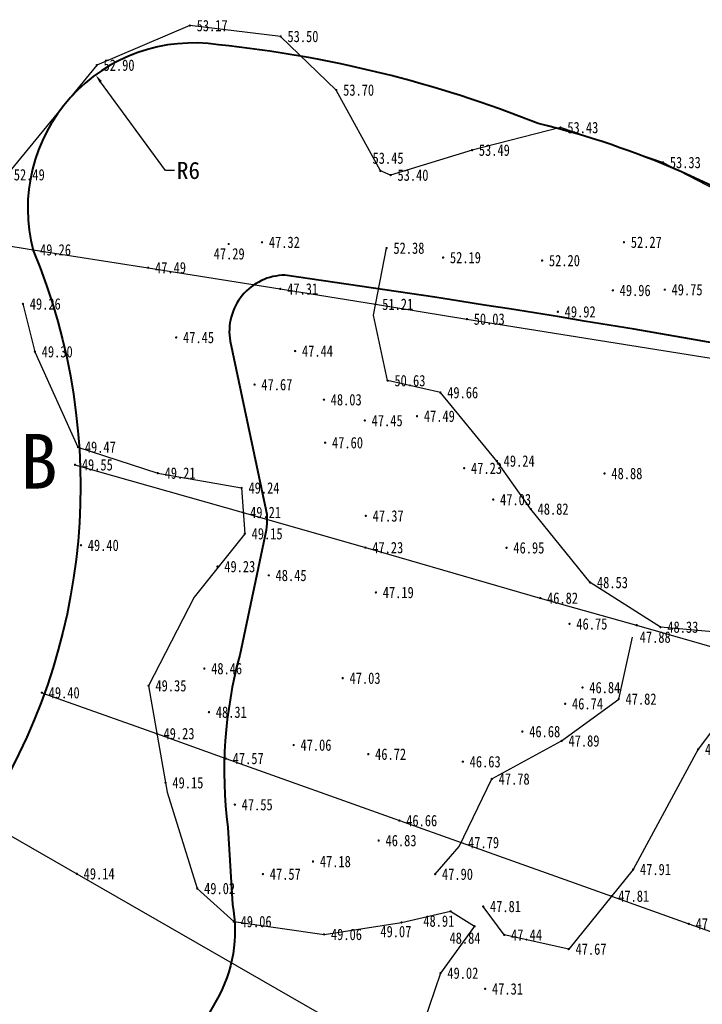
# Model space of a CAD drawing. Extents: x 555481 to 559434, y 3811529 to 3812446.
# Tile 19 of 37: x 556135 to 556159, y 3811962 to 3811997. Entities that reach past the tile are written whole.
import ezdxf
from ezdxf.enums import TextEntityAlignment as Align

# ---------------------------------------------------------------- set-up
doc = ezdxf.new("R2010")
doc.units = 0
doc.header["$LTSCALE"] = 0.5
doc.header["$PDSIZE"] = 0.2
doc.layers.get('0').update_dxf_attribs({"linetype": 'CONTINUOUS'})
doc.layers.get('Defpoints').update_dxf_attribs({"linetype": 'CONTINUOUS'})
for name, color, linetype in [('DMTZ', 8, 'CONTINUOUS'), ('GCD', 1, 'CONTINUOUS'), ('SXSS', 5, 'CONTINUOUS')]:
    doc.layers.add(name, color=color, linetype=linetype)
for name, color, linetype, lineweight in [('堤脚线', 2, 'CONTINUOUS', 40), ('标注半径', 7, 'CONTINUOUS', 40), ('设计断面', 4, 'CONTINUOUS', 40)]:
    doc.layers.add(name, color=color, linetype=linetype, lineweight=lineweight)
doc.styles.get("Standard").update_dxf_attribs({"font": 'rs.shx', "bigfont": 'hztxt.shx'})
doc.styles.add('宋体', font='txt')
doc.styles.add('正等线体', font='simhei.ttf')
doc.linetypes.add('10411', pattern='A,2,[150,AAA.SHX,S=1,R=0,X=0,Y=1],2,[151,AAA.SHX,S=1,R=0,X=0,Y=3],1e-11', length=4)
doc.dimstyles.get("Standard").update_dxf_attribs({"dimtxt": 0.18, "dimasz": 0.18, "dimexe": 0.18, "dimexo": 0.0625, "dimgap": 0.09, "dimtad": 0, "dimtih": 1, "dimtoh": 1, "dimdec": 4, "dimzin": 0, "dimdsep": 46, "dimtxsty": 'Standard', "dimcen": 0.09, "dimadec": 0, "dimazin": 0, "dimtfac": 1, "dimtdec": 4, "dimtofl": 0, "dimtmove": 0, "dimatfit": 3, "dimfxl": 0, "dimtolj": 1, "dimtzin": 0, "dimarcsym": 0})

# ---------------------------------------------------------------- blocks, each defined once
blk = doc.blocks.new('GC200')
at = {"linetype": 'Continuous', "const_width": 0.2, "flags": 128}
blk.add_lwpolyline([(-0.1, 0, 1), (0.1, 0, 1)], format="xyb", close=True, dxfattribs=at)
blk = doc.blocks.new('*D79')
at = {"layer": 'Defpoints', "color": 0, "linetype": 'Continuous', "transparency": 16777216}
for p in [(556137.34, 3811994.699, 51.959), (556140.781, 3811990, 51.959)]:
    blk.add_point(p, dxfattribs=at)
at = {"layer": '标注半径', "color": 0, "linetype": 'Continuous', "lineweight": -2, "transparency": 16777216}
for p, q in [((556139.801, 3811991.339), (556137.517, 3811994.457)), ((556140.118, 3811991.339), (556139.801, 3811991.339))]:
    blk.add_line(p, q, dxfattribs=at)
at = {"layer": '标注半径', "color": 0, "linetype": 'Continuous', "transparency": 16777216}
blk.add_solid([(556137.557, 3811994.486), (556137.477, 3811994.427), (556137.34, 3811994.699)], dxfattribs=at)
at = {"layer": '标注半径', "color": 0, "linetype": 'Continuous', "lineweight": -3, "transparency": 16777216, "insert": (556140.602, 3811991.339), "char_height": 0.6, "attachment_point": 5, "style": '宋体'}
blk.add_mtext('\\A1;R6', dxfattribs=at)

msp = doc.modelspace()

# ---------------------------------------------------------------- linework, layer by layer
at = {"linetype": 'Continuous', "flags": 128}
for points, elevation in [([(556128.03957, 3811989.70108), (556131.72536, 3811989.12032), (556135.14873, 3811988.55374), (556139.18783, 3811987.92371), (556143.82747, 3811987.17869), (556147.1662, 3811986.63953), (556150.38041, 3811986.11972), (556160.86444, 3811984.43929), (556162.44465, 3811984.1842), (556163.94984, 3811983.96031), (556166.14367, 3811983.59704), (556173.17073, 3811982.4774), (556177.52976, 3811981.76137), (556180.04914, 3811981.36566), (556183.47524, 3811980.82168), (556187.12819, 3811980.23507)], 52.268), ([(556136.6172, 3811981.00064), (556142.52648, 3811979.32669), (556146.81712, 3811978.08882), (556152.95515, 3811976.31597), (556156.34198, 3811975.3631), (556160.82402, 3811974.07167), (556163.60085, 3811973.27507), (556165.28628, 3811972.804), (556172.18085, 3811970.8258), (556176.20292, 3811969.6814), (556182.76075, 3811967.81367), (556184.86706, 3811967.20273)], 49.547), ([(556135.45277, 3811972.99112), (556139.48569, 3811971.55338), (556141.91589, 3811970.67993), (556148.00927, 3811968.49695), (556150.18133, 3811967.72655), (556155.45317, 3811965.84238), (556158.17208, 3811964.86734), (556160.09159, 3811964.18699), (556163.31707, 3811963.03195), (556164.88519, 3811962.4652), (556169.42603, 3811960.84765), (556171.6869, 3811960.04972), (556176.99937, 3811958.14062)], 49.401), ([(556133.03576, 3811968.71667), (556136.68149, 3811966.62762), (556145.11495, 3811961.77371), (556148.19548, 3811959.99392), (556150.61503, 3811958.60337), (556152.43964, 3811957.54211), (556155.01958, 3811956.05497), (556157.21142, 3811954.79495), (556159.89811, 3811953.24566), (556161.94657, 3811952.07797), (556165.93734, 3811949.78073), (556168.04632, 3811948.56656), (556173.6608, 3811945.33055), (556176.71079, 3811943.57667)], 49.334)]:
    msp.add_lwpolyline(points, dxfattribs=dict(at, elevation=elevation))
at = {"layer": 'DMTZ', "linetype": '10411', "elevation": 50.713, "flags": 128}
msp.add_lwpolyline([(556179.792, 3811988.799), (556176.832, 3811988.161), (556173.023, 3811987.192), (556171.028, 3811986.475), (556166.821, 3811987.348), (556163.787, 3811987.774), (556162.109, 3811987.925), (556160.012, 3811990.195), (556157.267, 3811991.623), (556153.667, 3811992.85), (556150.561, 3811992.056), (556147.703, 3811991.178), (556147.345, 3811991.327), (556145.794, 3811994.169), (556143.839, 3811996.053), (556140.651, 3811996.433), (556137.381, 3811995.042), (556134.229, 3811991.193), (556129.509, 3811987.271), (556126.17, 3811984.833), (556123.899, 3811985.319), (556121.411, 3811986.447), (556118.764, 3811985.467), (556115.871, 3811981.975), (556114.38, 3811980.483), (556112.47, 3811977.741), (556111.62, 3811973.121), (556110.899, 3811968.962)], dxfattribs=at)
at = {"layer": 'DMTZ', "linetype": '10411', "ltscale": 0.5, "flags": 128}
for points, elevation in [([(556164.031, 3811985.401), (556163.957, 3811983.938), (556162.816, 3811979.677), (556162.507, 3811977.593), (556161.24, 3811974.927), (556157.18, 3811975.295), (556154.708, 3811976.863), (556152.623, 3811979.445), (556151.432, 3811981.132), (556149.448, 3811983.536), (556147.596, 3811983.957), (556147.1, 3811986.259), (556147.56, 3811988.613)], 51.208), ([(556149.265, 3811966.613), (556150.114, 3811967.584), (556151.256, 3811969.959), (556153.708, 3811971.297), (556155.711, 3811972.768), (556156.19231, 3811974.93949)], 47.094), ([(556160.91747, 3811974.21113), (556158.501, 3811971.001), (556156.219, 3811966.78), (556153.955, 3811963.981), (556151.691, 3811964.48), (556150.951, 3811965.479)], 47.812)]:
    msp.add_lwpolyline(points, dxfattribs=dict(at, elevation=elevation))
at = {"layer": 'SXSS', "linetype": '10411', "ltscale": 0.5, "elevation": 47.685, "flags": 128}
msp.add_lwpolyline([(556134.79, 3811986.652), (556135.209, 3811984.973), (556136.723, 3811981.62), (556139.525, 3811980.707), (556142.47, 3811980.185), (556142.581, 3811978.577), (556140.802, 3811976.349), (556139.203, 3811973.237), (556139.859, 3811969.499), (556140.912, 3811966.111), (556142.193, 3811964.949), (556145.367, 3811964.497), (556148.083, 3811964.917), (556149.806, 3811965.308), (556150.652, 3811964.784), (556149.454, 3811963.136), (556148.656, 3811960.792), (556147.411, 3811958.606), (556146.39, 3811956.825), (556145.649, 3811956.285), (556143.775, 3811958.13), (556143.143, 3811958.957), (556140.774, 3811958.479), (556138.6, 3811956.241), (556137.277, 3811954.117), (556137.755, 3811951.766)], dxfattribs=at)
at = {"layer": '堤脚线', "linetype": 'Continuous', "elevation": 56.32124, "flags": 128}
msp.add_lwpolyline([(556165.32499, 3811961.60344, 0.08744173), (556166.1185, 3811963.46701), (556168.60547, 3811971.09504, -0.08516074), (556169.67606, 3811973.12621), (556173.43189, 3811979.07894, 0.60061757), (556171.93273, 3811982.8649, 0.01437725), (556143.99235, 3811987.66273, 0.46367823), (556142.06817, 3811985.3402), (556143.28601, 3811979.59127, -0.11520699), (556143.32649, 3811978.70649), (556142.40279, 3811974.30553, 0.09925054), (556141.98674, 3811968.25579), (556142.14868, 3811965.5442, -0.17938015), (556141.58372, 3811962.18251), (556140.5354, 3811960.32828)], format="xyb", dxfattribs=at)
at = {"layer": '设计断面', "linetype": 'Continuous', "elevation": 51.959, "flags": 128}
msp.add_lwpolyline([(556183.45549, 3811980.82481), (556183.2497, 3811981.10647, 0.16603738), (556171.0359, 3811986.49337, -0.06348374), (556162.58555, 3811988.73892, 0.08792676), (556152.88415, 3811992.98929, 0.06935601), (556141.66264, 3811995.75681, 0.53897978), (556135.14457, 3811988.53418, -0.24767444), (556133.35166, 3811968.53566, -0.03841268), (556129.04081, 3811961.11695, 0.00065262)], format="xyb", dxfattribs=at)

# ---------------------------------------------------------------- block references
at = {"layer": 'GCD', "linetype": 'Continuous'}
ref = msp.add_blockref('GC200', (556140.651, 3811996.433, 53.172), dxfattribs=dict(at, xscale=0.1999999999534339, yscale=0.2000000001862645, zscale=0.2))
ref.add_attrib('height', '53.17', dxfattribs={"linetype": 'Continuous', "height": 0.4, "style": '正等线体', "width": 0.8}).set_placement((556140.891, 3811996.433, 53.172), align=Align.MIDDLE_LEFT)
ref = msp.add_blockref('GC200', (556143.839, 3811996.053, 53.503), dxfattribs=dict(at, xscale=0.1999999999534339, yscale=0.2000000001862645, zscale=0.2))
ref.add_attrib('height', '53.50', dxfattribs={"linetype": 'Continuous', "height": 0.4, "style": '正等线体', "width": 0.8}).set_placement((556144.079, 3811996.053, 53.503), align=Align.MIDDLE_LEFT)
ref = msp.add_blockref('GC200', (556137.381, 3811995.042, 52.9), dxfattribs=dict(at, xscale=0.1999999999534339, yscale=0.2000000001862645, zscale=0.2))
ref.add_attrib('height', '52.90', dxfattribs={"linetype": 'Continuous', "height": 0.4, "style": '正等线体', "width": 0.8}).set_placement((556137.621, 3811995.042, 52.9), align=Align.MIDDLE_LEFT)
ref = msp.add_blockref('GC200', (556145.794, 3811994.169, 53.702), dxfattribs=dict(at, xscale=0.1999999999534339, yscale=0.2000000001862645, zscale=0.2))
ref.add_attrib('height', '53.70', dxfattribs={"linetype": 'Continuous', "height": 0.4, "style": '正等线体', "width": 0.8}).set_placement((556146.034, 3811994.169, 53.702), align=Align.MIDDLE_LEFT)
ref = msp.add_blockref('GC200', (556153.667, 3811992.85, 53.429), dxfattribs=dict(at, xscale=0.1999999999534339, yscale=0.2000000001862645, zscale=0.2))
ref.add_attrib('height', '53.43', dxfattribs={"linetype": 'Continuous', "height": 0.4, "style": '正等线体', "width": 0.8}).set_placement((556153.907, 3811992.85, 53.429), align=Align.MIDDLE_LEFT)
ref = msp.add_blockref('GC200', (556147.345, 3811991.327, 53.45), dxfattribs=dict(at, xscale=0.1999999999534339, yscale=0.2000000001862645, zscale=0.2))
ref.add_attrib('height', '53.45', dxfattribs={"linetype": 'Continuous', "height": 0.4, "style": '正等线体', "width": 0.8}).set_placement((556147.06668, 3811991.77607, 53.45), align=Align.MIDDLE_LEFT)
ref = msp.add_blockref('GC200', (556150.561, 3811992.056, 53.489), dxfattribs=dict(at, xscale=0.1999999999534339, yscale=0.2000000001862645, zscale=0.2))
ref.add_attrib('height', '53.49', dxfattribs={"linetype": 'Continuous', "height": 0.4, "style": '正等线体', "width": 0.8}).set_placement((556150.801, 3811992.056, 53.489), align=Align.MIDDLE_LEFT)
ref = msp.add_blockref('GC200', (556157.267, 3811991.623, 53.327), dxfattribs=dict(at, xscale=0.1999999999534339, yscale=0.2000000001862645, zscale=0.2))
ref.add_attrib('height', '53.33', dxfattribs={"linetype": 'Continuous', "height": 0.4, "style": '正等线体', "width": 0.8}).set_placement((556157.507, 3811991.623, 53.327), align=Align.MIDDLE_LEFT)
ref = msp.add_blockref('GC200', (556134.229, 3811991.193, 52.489), dxfattribs=dict(at, xscale=0.1999999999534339, yscale=0.2000000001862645, zscale=0.2))
ref.add_attrib('height', '52.49', dxfattribs={"linetype": 'Continuous', "height": 0.4, "style": '正等线体', "width": 0.8}).set_placement((556134.469, 3811991.193, 52.489), align=Align.MIDDLE_LEFT)
ref = msp.add_blockref('GC200', (556147.703, 3811991.178, 53.401), dxfattribs=dict(at, xscale=0.1999999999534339, yscale=0.2000000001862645, zscale=0.2))
ref.add_attrib('height', '53.40', dxfattribs={"linetype": 'Continuous', "height": 0.4, "style": '正等线体', "width": 0.8}).set_placement((556147.943, 3811991.178, 53.401), align=Align.MIDDLE_LEFT)
ref = msp.add_blockref('GC200', (556143.186, 3811988.818, 47.323), dxfattribs=dict(at, xscale=0.1999999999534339, yscale=0.2000000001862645, zscale=0.2))
ref.add_attrib('height', '47.32', dxfattribs={"linetype": 'Continuous', "height": 0.4, "style": '正等线体', "width": 0.8}).set_placement((556143.426, 3811988.818, 47.323), align=Align.MIDDLE_LEFT)
ref = msp.add_blockref('GC200', (556155.896, 3811988.82, 52.269), dxfattribs=dict(at, xscale=0.1999999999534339, yscale=0.2000000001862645, zscale=0.2))
ref.add_attrib('height', '52.27', dxfattribs={"linetype": 'Continuous', "height": 0.4, "style": '正等线体', "width": 0.8}).set_placement((556156.136, 3811988.82, 52.269), align=Align.MIDDLE_LEFT)
ref = msp.add_blockref('GC200', (556135.14873, 3811988.55374, 49.259), dxfattribs=dict(at, xscale=0.1999999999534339, yscale=0.2000000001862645, zscale=0.2))
ref.add_attrib('height', '49.26', dxfattribs={"linetype": 'Continuous', "height": 0.4, "style": '正等线体', "width": 0.8}).set_placement((556135.38873, 3811988.55374, 49.259), align=Align.MIDDLE_LEFT)
ref = msp.add_blockref('GC200', (556142.014, 3811988.757, 47.286), dxfattribs=dict(at, xscale=0.1999999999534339, yscale=0.2000000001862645, zscale=0.2))
ref.add_attrib('height', '47.29', dxfattribs={"linetype": 'Continuous', "height": 0.4, "style": '正等线体', "width": 0.8}).set_placement((556141.48803, 3811988.4133, 47.286), align=Align.MIDDLE_LEFT)
ref = msp.add_blockref('GC200', (556147.56, 3811988.613, 52.382), dxfattribs=dict(at, xscale=0.1999999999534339, yscale=0.2000000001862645, zscale=0.2))
ref.add_attrib('height', '52.38', dxfattribs={"linetype": 'Continuous', "height": 0.4, "style": '正等线体', "width": 0.8}).set_placement((556147.8, 3811988.613, 52.382), align=Align.MIDDLE_LEFT)
ref = msp.add_blockref('GC200', (556149.545, 3811988.282, 52.193), dxfattribs=dict(at, xscale=0.1999999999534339, yscale=0.2000000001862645, zscale=0.2))
ref.add_attrib('height', '52.19', dxfattribs={"linetype": 'Continuous', "height": 0.4, "style": '正等线体', "width": 0.8}).set_placement((556149.785, 3811988.282, 52.193), align=Align.MIDDLE_LEFT)
ref = msp.add_blockref('GC200', (556139.18783, 3811987.92371, 47.492), dxfattribs=dict(at, xscale=0.1999999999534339, yscale=0.2000000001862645, zscale=0.2))
ref.add_attrib('height', '47.49', dxfattribs={"linetype": 'Continuous', "height": 0.4, "style": '正等线体', "width": 0.8}).set_placement((556139.42783, 3811987.92371, 47.492), align=Align.MIDDLE_LEFT)
ref = msp.add_blockref('GC200', (556153.022, 3811988.176, 52.203), dxfattribs=dict(at, xscale=0.1999999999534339, yscale=0.2000000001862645, zscale=0.2))
ref.add_attrib('height', '52.20', dxfattribs={"linetype": 'Continuous', "height": 0.4, "style": '正等线体', "width": 0.8}).set_placement((556153.262, 3811988.176, 52.203), align=Align.MIDDLE_LEFT)
ref = msp.add_blockref('GC200', (556143.82747, 3811987.17869, 47.312), dxfattribs=dict(at, xscale=0.1999999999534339, yscale=0.2000000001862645, zscale=0.2))
ref.add_attrib('height', '47.31', dxfattribs={"linetype": 'Continuous', "height": 0.4, "style": '正等线体', "width": 0.8}).set_placement((556144.06747, 3811987.17869, 47.312), align=Align.MIDDLE_LEFT)
ref = msp.add_blockref('GC200', (556155.506, 3811987.128, 49.96), dxfattribs=dict(at, xscale=0.1999999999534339, yscale=0.2000000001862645, zscale=0.2))
ref.add_attrib('height', '49.96', dxfattribs={"linetype": 'Continuous', "height": 0.4, "style": '正等线体', "width": 0.8}).set_placement((556155.746, 3811987.128, 49.96), align=Align.MIDDLE_LEFT)
ref = msp.add_blockref('GC200', (556157.328, 3811987.153, 49.754), dxfattribs=dict(at, xscale=0.1999999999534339, yscale=0.2000000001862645, zscale=0.2))
ref.add_attrib('height', '49.75', dxfattribs={"linetype": 'Continuous', "height": 0.4, "style": '正等线体', "width": 0.8}).set_placement((556157.568, 3811987.153, 49.754), align=Align.MIDDLE_LEFT)
ref = msp.add_blockref('GC200', (556134.79, 3811986.652, 49.259), dxfattribs=dict(at, xscale=0.1999999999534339, yscale=0.2000000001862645, zscale=0.2))
ref.add_attrib('height', '49.26', dxfattribs={"linetype": 'Continuous', "height": 0.4, "style": '正等线体', "width": 0.8}).set_placement((556135.03, 3811986.652, 49.259), align=Align.MIDDLE_LEFT)
ref = msp.add_blockref('GC200', (556147.1662, 3811986.63953, 51.208), dxfattribs=dict(at, xscale=0.1999999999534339, yscale=0.2000000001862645, zscale=0.2))
ref.add_attrib('height', '51.21', dxfattribs={"linetype": 'Continuous', "height": 0.4, "style": '正等线体', "width": 0.8}).set_placement((556147.4062, 3811986.63953, 51.208), align=Align.MIDDLE_LEFT)
ref = msp.add_blockref('GC200', (556153.574, 3811986.377, 49.918), dxfattribs=dict(at, xscale=0.1999999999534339, yscale=0.2000000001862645, zscale=0.2))
ref.add_attrib('height', '49.92', dxfattribs={"linetype": 'Continuous', "height": 0.4, "style": '正等线体', "width": 0.8}).set_placement((556153.814, 3811986.377, 49.918), align=Align.MIDDLE_LEFT)
ref = msp.add_blockref('GC200', (556150.38041, 3811986.11972, 50.026), dxfattribs=dict(at, xscale=0.1999999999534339, yscale=0.2000000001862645, zscale=0.2))
ref.add_attrib('height', '50.03', dxfattribs={"linetype": 'Continuous', "height": 0.4, "style": '正等线体', "width": 0.8}).set_placement((556150.62041, 3811986.11972, 50.026), align=Align.MIDDLE_LEFT)
ref = msp.add_blockref('GC200', (556140.173, 3811985.474, 47.453), dxfattribs=dict(at, xscale=0.1999999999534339, yscale=0.2000000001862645, zscale=0.2))
ref.add_attrib('height', '47.45', dxfattribs={"linetype": 'Continuous', "height": 0.4, "style": '正等线体', "width": 0.8}).set_placement((556140.413, 3811985.474, 47.453), align=Align.MIDDLE_LEFT)
ref = msp.add_blockref('GC200', (556135.209, 3811984.973, 49.302), dxfattribs=dict(at, xscale=0.1999999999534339, yscale=0.2000000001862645, zscale=0.2))
ref.add_attrib('height', '49.30', dxfattribs={"linetype": 'Continuous', "height": 0.4, "style": '正等线体', "width": 0.8}).set_placement((556135.449, 3811984.973, 49.302), align=Align.MIDDLE_LEFT)
ref = msp.add_blockref('GC200', (556144.349, 3811984.996, 47.435), dxfattribs=dict(at, xscale=0.1999999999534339, yscale=0.2000000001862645, zscale=0.2))
ref.add_attrib('height', '47.44', dxfattribs={"linetype": 'Continuous', "height": 0.4, "style": '正等线体', "width": 0.8}).set_placement((556144.589, 3811984.996, 47.435), align=Align.MIDDLE_LEFT)
ref = msp.add_blockref('GC200', (556142.924, 3811983.818, 47.673), dxfattribs=dict(at, xscale=0.1999999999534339, yscale=0.2000000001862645, zscale=0.2))
ref.add_attrib('height', '47.67', dxfattribs={"linetype": 'Continuous', "height": 0.4, "style": '正等线体', "width": 0.8}).set_placement((556143.164, 3811983.818, 47.673), align=Align.MIDDLE_LEFT)
ref = msp.add_blockref('GC200', (556147.596, 3811983.957, 50.634), dxfattribs=dict(at, xscale=0.1999999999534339, yscale=0.2000000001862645, zscale=0.2))
ref.add_attrib('height', '50.63', dxfattribs={"linetype": 'Continuous', "height": 0.4, "style": '正等线体', "width": 0.8}).set_placement((556147.836, 3811983.957, 50.634), align=Align.MIDDLE_LEFT)
ref = msp.add_blockref('GC200', (556149.448, 3811983.536, 49.659), dxfattribs=dict(at, xscale=0.1999999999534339, yscale=0.2000000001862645, zscale=0.2))
ref.add_attrib('height', '49.66', dxfattribs={"linetype": 'Continuous', "height": 0.4, "style": '正等线体', "width": 0.8}).set_placement((556149.688, 3811983.536, 49.659), align=Align.MIDDLE_LEFT)
ref = msp.add_blockref('GC200', (556145.358, 3811983.287, 48.03), dxfattribs=dict(at, xscale=0.1999999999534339, yscale=0.2000000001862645, zscale=0.2))
ref.add_attrib('height', '48.03', dxfattribs={"linetype": 'Continuous', "height": 0.4, "style": '正等线体', "width": 0.8}).set_placement((556145.598, 3811983.287, 48.03), align=Align.MIDDLE_LEFT)
ref = msp.add_blockref('GC200', (556146.796, 3811982.554, 47.449), dxfattribs=dict(at, xscale=0.1999999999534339, yscale=0.2000000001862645, zscale=0.2))
ref.add_attrib('height', '47.45', dxfattribs={"linetype": 'Continuous', "height": 0.4, "style": '正等线体', "width": 0.8}).set_placement((556147.036, 3811982.554, 47.449), align=Align.MIDDLE_LEFT)
ref = msp.add_blockref('GC200', (556148.629, 3811982.707, 47.486), dxfattribs=dict(at, xscale=0.1999999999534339, yscale=0.2000000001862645, zscale=0.2))
ref.add_attrib('height', '47.49', dxfattribs={"linetype": 'Continuous', "height": 0.4, "style": '正等线体', "width": 0.8}).set_placement((556148.869, 3811982.707, 47.486), align=Align.MIDDLE_LEFT)
ref = msp.add_blockref('GC200', (556145.403, 3811981.777, 47.603), dxfattribs=dict(at, xscale=0.1999999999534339, yscale=0.2000000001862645, zscale=0.2))
ref.add_attrib('height', '47.60', dxfattribs={"linetype": 'Continuous', "height": 0.4, "style": '正等线体', "width": 0.8}).set_placement((556145.643, 3811981.777, 47.603), align=Align.MIDDLE_LEFT)
ref = msp.add_blockref('GC200', (556136.723, 3811981.62, 49.47), dxfattribs=dict(at, xscale=0.1999999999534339, yscale=0.2000000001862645, zscale=0.2))
ref.add_attrib('height', '49.47', dxfattribs={"linetype": 'Continuous', "height": 0.4, "style": '正等线体', "width": 0.8}).set_placement((556136.963, 3811981.62, 49.47), align=Align.MIDDLE_LEFT)
ref = msp.add_blockref('GC200', (556151.432, 3811981.132, 49.24), dxfattribs=dict(at, xscale=0.1999999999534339, yscale=0.2000000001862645, zscale=0.2))
ref.add_attrib('height', '49.24', dxfattribs={"linetype": 'Continuous', "height": 0.4, "style": '正等线体', "width": 0.8}).set_placement((556151.672, 3811981.132, 49.24), align=Align.MIDDLE_LEFT)
ref = msp.add_blockref('GC200', (556136.6172, 3811981.00064, 49.547), dxfattribs=dict(at, xscale=0.1999999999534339, yscale=0.2000000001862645, zscale=0.2))
ref.add_attrib('height', '49.55', dxfattribs={"linetype": 'Continuous', "height": 0.4, "style": '正等线体', "width": 0.8}).set_placement((556136.8572, 3811981.00064, 49.547), align=Align.MIDDLE_LEFT)
ref = msp.add_blockref('GC200', (556139.525, 3811980.707, 49.213), dxfattribs=dict(at, xscale=0.1999999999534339, yscale=0.2000000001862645, zscale=0.2))
ref.add_attrib('height', '49.21', dxfattribs={"linetype": 'Continuous', "height": 0.4, "style": '正等线体', "width": 0.8}).set_placement((556139.765, 3811980.707, 49.213), align=Align.MIDDLE_LEFT)
ref = msp.add_blockref('GC200', (556150.286, 3811980.879, 47.229), dxfattribs=dict(at, xscale=0.1999999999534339, yscale=0.2000000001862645, zscale=0.2))
ref.add_attrib('height', '47.23', dxfattribs={"linetype": 'Continuous', "height": 0.4, "style": '正等线体', "width": 0.8}).set_placement((556150.526, 3811980.879, 47.229), align=Align.MIDDLE_LEFT)
ref = msp.add_blockref('GC200', (556155.215, 3811980.694, 48.883), dxfattribs=dict(at, xscale=0.1999999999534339, yscale=0.2000000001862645, zscale=0.2))
ref.add_attrib('height', '48.88', dxfattribs={"linetype": 'Continuous', "height": 0.4, "style": '正等线体', "width": 0.8}).set_placement((556155.455, 3811980.694, 48.883), align=Align.MIDDLE_LEFT)
ref = msp.add_blockref('GC200', (556142.47, 3811980.185, 49.238), dxfattribs=dict(at, xscale=0.1999999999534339, yscale=0.2000000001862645, zscale=0.2))
ref.add_attrib('height', '49.24', dxfattribs={"linetype": 'Continuous', "height": 0.4, "style": '正等线体', "width": 0.8}).set_placement((556142.71, 3811980.185, 49.238), align=Align.MIDDLE_LEFT)
ref = msp.add_blockref('GC200', (556151.306, 3811979.778, 47.033), dxfattribs=dict(at, xscale=0.1999999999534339, yscale=0.2000000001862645, zscale=0.2))
ref.add_attrib('height', '47.03', dxfattribs={"linetype": 'Continuous', "height": 0.4, "style": '正等线体', "width": 0.8}).set_placement((556151.546, 3811979.778, 47.033), align=Align.MIDDLE_LEFT)
ref = msp.add_blockref('GC200', (556142.52648, 3811979.32669, 49.213), dxfattribs=dict(at, xscale=0.1999999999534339, yscale=0.2000000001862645, zscale=0.2))
ref.add_attrib('height', '49.21', dxfattribs={"linetype": 'Continuous', "height": 0.4, "style": '正等线体', "width": 0.8}).set_placement((556142.76648, 3811979.32669, 49.213), align=Align.MIDDLE_LEFT)
ref = msp.add_blockref('GC200', (556152.623, 3811979.445, 48.817), dxfattribs=dict(at, xscale=0.1999999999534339, yscale=0.2000000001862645, zscale=0.2))
ref.add_attrib('height', '48.82', dxfattribs={"linetype": 'Continuous', "height": 0.4, "style": '正等线体', "width": 0.8}).set_placement((556152.863, 3811979.445, 48.817), align=Align.MIDDLE_LEFT)
ref = msp.add_blockref('GC200', (556146.831, 3811979.203, 47.368), dxfattribs=dict(at, xscale=0.1999999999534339, yscale=0.2000000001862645, zscale=0.2))
ref.add_attrib('height', '47.37', dxfattribs={"linetype": 'Continuous', "height": 0.4, "style": '正等线体', "width": 0.8}).set_placement((556147.071, 3811979.203, 47.368), align=Align.MIDDLE_LEFT)
ref = msp.add_blockref('GC200', (556142.581, 3811978.577, 49.152), dxfattribs=dict(at, xscale=0.1999999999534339, yscale=0.2000000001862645, zscale=0.2))
ref.add_attrib('height', '49.15', dxfattribs={"linetype": 'Continuous', "height": 0.4, "style": '正等线体', "width": 0.8}).set_placement((556142.821, 3811978.577, 49.152), align=Align.MIDDLE_LEFT)
ref = msp.add_blockref('GC200', (556136.82699, 3811978.17155, 49.401), dxfattribs=dict(at, xscale=0.1999999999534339, yscale=0.2000000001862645, zscale=0.2))
ref.add_attrib('height', '49.40', dxfattribs={"linetype": 'Continuous', "height": 0.4, "style": '正等线体', "width": 0.8}).set_placement((556137.06699, 3811978.17155, 49.401), align=Align.MIDDLE_LEFT)
ref = msp.add_blockref('GC200', (556146.81712, 3811978.08882, 47.229), dxfattribs=dict(at, xscale=0.1999999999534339, yscale=0.2000000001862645, zscale=0.2))
ref.add_attrib('height', '47.23', dxfattribs={"linetype": 'Continuous', "height": 0.4, "style": '正等线体', "width": 0.8}).set_placement((556147.05712, 3811978.08882, 47.229), align=Align.MIDDLE_LEFT)
ref = msp.add_blockref('GC200', (556151.773, 3811978.083, 46.945), dxfattribs=dict(at, xscale=0.1999999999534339, yscale=0.2000000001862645, zscale=0.2))
ref.add_attrib('height', '46.95', dxfattribs={"linetype": 'Continuous', "height": 0.4, "style": '正等线体', "width": 0.8}).set_placement((556152.013, 3811978.083, 46.945), align=Align.MIDDLE_LEFT)
ref = msp.add_blockref('GC200', (556141.62029, 3811977.42366, 49.229), dxfattribs=dict(at, xscale=0.1999999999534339, yscale=0.2000000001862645, zscale=0.2))
ref.add_attrib('height', '49.23', dxfattribs={"linetype": 'Continuous', "height": 0.4, "style": '正等线体', "width": 0.8}).set_placement((556141.86029, 3811977.42366, 49.229), align=Align.MIDDLE_LEFT)
ref = msp.add_blockref('GC200', (556143.4212, 3811977.1135, 48.447), dxfattribs=dict(at, xscale=0.1999999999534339, yscale=0.2000000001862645, zscale=0.2))
ref.add_attrib('height', '48.45', dxfattribs={"linetype": 'Continuous', "height": 0.4, "style": '正等线体', "width": 0.8}).set_placement((556143.6612, 3811977.1135, 48.447), align=Align.MIDDLE_LEFT)
ref = msp.add_blockref('GC200', (556154.708, 3811976.863, 48.532), dxfattribs=dict(at, xscale=0.1999999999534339, yscale=0.2000000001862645, zscale=0.2))
ref.add_attrib('height', '48.53', dxfattribs={"linetype": 'Continuous', "height": 0.4, "style": '正等线体', "width": 0.8}).set_placement((556154.948, 3811976.863, 48.532), align=Align.MIDDLE_LEFT)
ref = msp.add_blockref('GC200', (556147.18589, 3811976.51254, 47.186), dxfattribs=dict(at, xscale=0.1999999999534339, yscale=0.2000000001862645, zscale=0.2))
ref.add_attrib('height', '47.19', dxfattribs={"linetype": 'Continuous', "height": 0.4, "style": '正等线体', "width": 0.8}).set_placement((556147.42589, 3811976.51254, 47.186), align=Align.MIDDLE_LEFT)
ref = msp.add_blockref('GC200', (556152.95515, 3811976.31597, 46.82), dxfattribs=dict(at, xscale=0.1999999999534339, yscale=0.2000000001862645, zscale=0.2))
ref.add_attrib('height', '46.82', dxfattribs={"linetype": 'Continuous', "height": 0.4, "style": '正等线体', "width": 0.8}).set_placement((556153.19515, 3811976.31597, 46.82), align=Align.MIDDLE_LEFT)
ref = msp.add_blockref('GC200', (556153.98485, 3811975.40879, 46.749), dxfattribs=dict(at, xscale=0.1999999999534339, yscale=0.2000000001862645, zscale=0.2))
ref.add_attrib('height', '46.75', dxfattribs={"linetype": 'Continuous', "height": 0.4, "style": '正等线体', "width": 0.8}).set_placement((556154.22485, 3811975.40879, 46.749), align=Align.MIDDLE_LEFT)
ref = msp.add_blockref('GC200', (556156.34198, 3811975.3631, 47.877), dxfattribs=dict(at, xscale=0.1999999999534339, yscale=0.2000000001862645, zscale=0.2))
ref.add_attrib('height', '47.88', dxfattribs={"linetype": 'Continuous', "height": 0.4, "style": '正等线体', "width": 0.8}).set_placement((556156.44958, 3811974.94383, 47.877), align=Align.MIDDLE_LEFT)
ref = msp.add_blockref('GC200', (556157.18, 3811975.295, 48.327), dxfattribs=dict(at, xscale=0.1999999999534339, yscale=0.2000000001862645, zscale=0.2))
ref.add_attrib('height', '48.33', dxfattribs={"linetype": 'Continuous', "height": 0.4, "style": '正等线体', "width": 0.8}).set_placement((556157.42, 3811975.295, 48.327), align=Align.MIDDLE_LEFT)
ref = msp.add_blockref('GC200', (556141.159, 3811973.838, 48.455), dxfattribs=dict(at, xscale=0.1999999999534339, yscale=0.2000000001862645, zscale=0.2))
ref.add_attrib('height', '48.46', dxfattribs={"linetype": 'Continuous', "height": 0.4, "style": '正等线体', "width": 0.8}).set_placement((556141.399, 3811973.838, 48.455), align=Align.MIDDLE_LEFT)
ref = msp.add_blockref('GC200', (556146.019, 3811973.501, 47.033), dxfattribs=dict(at, xscale=0.1999999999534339, yscale=0.2000000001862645, zscale=0.2))
ref.add_attrib('height', '47.03', dxfattribs={"linetype": 'Continuous', "height": 0.4, "style": '正等线体', "width": 0.8}).set_placement((556146.259, 3811973.501, 47.033), align=Align.MIDDLE_LEFT)
ref = msp.add_blockref('GC200', (556139.203, 3811973.237, 49.345), dxfattribs=dict(at, xscale=0.1999999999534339, yscale=0.2000000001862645, zscale=0.2))
ref.add_attrib('height', '49.35', dxfattribs={"linetype": 'Continuous', "height": 0.4, "style": '正等线体', "width": 0.8}).set_placement((556139.443, 3811973.237, 49.345), align=Align.MIDDLE_LEFT)
ref = msp.add_blockref('GC200', (556154.44, 3811973.171, 46.843), dxfattribs=dict(at, xscale=0.1999999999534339, yscale=0.2000000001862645, zscale=0.2))
ref.add_attrib('height', '46.84', dxfattribs={"linetype": 'Continuous', "height": 0.4, "style": '正等线体', "width": 0.8}).set_placement((556154.68, 3811973.171, 46.843), align=Align.MIDDLE_LEFT)
ref = msp.add_blockref('GC200', (556135.45277, 3811972.99112, 49.401), dxfattribs=dict(at, xscale=0.1999999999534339, yscale=0.2000000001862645, zscale=0.2))
ref.add_attrib('height', '49.40', dxfattribs={"linetype": 'Continuous', "height": 0.4, "style": '正等线体', "width": 0.8}).set_placement((556135.69277, 3811972.99112, 49.401), align=Align.MIDDLE_LEFT)
ref = msp.add_blockref('GC200', (556155.711, 3811972.768, 47.819), dxfattribs=dict(at, xscale=0.1999999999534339, yscale=0.2000000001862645, zscale=0.2))
ref.add_attrib('height', '47.82', dxfattribs={"linetype": 'Continuous', "height": 0.4, "style": '正等线体', "width": 0.8}).set_placement((556155.951, 3811972.768, 47.819), align=Align.MIDDLE_LEFT)
ref = msp.add_blockref('GC200', (556153.832, 3811972.602, 46.738), dxfattribs=dict(at, xscale=0.1999999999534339, yscale=0.2000000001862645, zscale=0.2))
ref.add_attrib('height', '46.74', dxfattribs={"linetype": 'Continuous', "height": 0.4, "style": '正等线体', "width": 0.8}).set_placement((556154.072, 3811972.602, 46.738), align=Align.MIDDLE_LEFT)
ref = msp.add_blockref('GC200', (556141.322, 3811972.307, 48.31), dxfattribs=dict(at, xscale=0.1999999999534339, yscale=0.2000000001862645, zscale=0.2))
ref.add_attrib('height', '48.31', dxfattribs={"linetype": 'Continuous', "height": 0.4, "style": '正等线体', "width": 0.8}).set_placement((556141.562, 3811972.307, 48.31), align=Align.MIDDLE_LEFT)
ref = msp.add_blockref('GC200', (556139.48569, 3811971.55338, 49.229), dxfattribs=dict(at, xscale=0.1999999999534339, yscale=0.2000000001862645, zscale=0.2))
ref.add_attrib('height', '49.23', dxfattribs={"linetype": 'Continuous', "height": 0.4, "style": '正等线体', "width": 0.8}).set_placement((556139.72569, 3811971.55338, 49.229), align=Align.MIDDLE_LEFT)
ref = msp.add_blockref('GC200', (556152.329, 3811971.625, 46.676), dxfattribs=dict(at, xscale=0.1999999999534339, yscale=0.2000000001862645, zscale=0.2))
ref.add_attrib('height', '46.68', dxfattribs={"linetype": 'Continuous', "height": 0.4, "style": '正等线体', "width": 0.8}).set_placement((556152.569, 3811971.625, 46.676), align=Align.MIDDLE_LEFT)
ref = msp.add_blockref('GC200', (556144.296, 3811971.151, 47.055), dxfattribs=dict(at, xscale=0.1999999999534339, yscale=0.2000000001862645, zscale=0.2))
ref.add_attrib('height', '47.06', dxfattribs={"linetype": 'Continuous', "height": 0.4, "style": '正等线体', "width": 0.8}).set_placement((556144.536, 3811971.151, 47.055), align=Align.MIDDLE_LEFT)
ref = msp.add_blockref('GC200', (556153.708, 3811971.297, 47.893), dxfattribs=dict(at, xscale=0.1999999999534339, yscale=0.2000000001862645, zscale=0.2))
ref.add_attrib('height', '47.89', dxfattribs={"linetype": 'Continuous', "height": 0.4, "style": '正等线体', "width": 0.8}).set_placement((556153.948, 3811971.297, 47.893), align=Align.MIDDLE_LEFT)
ref = msp.add_blockref('GC200', (556158.501, 3811971.001, 48.212), dxfattribs=dict(at, xscale=0.1999999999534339, yscale=0.2000000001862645, zscale=0.2))
ref.add_attrib('height', '48.21', dxfattribs={"linetype": 'Continuous', "height": 0.4, "style": '正等线体', "width": 0.8}).set_placement((556158.741, 3811971.001, 48.212), align=Align.MIDDLE_LEFT)
ref = msp.add_blockref('GC200', (556141.91589, 3811970.67993, 47.566), dxfattribs=dict(at, xscale=0.1999999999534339, yscale=0.2000000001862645, zscale=0.2))
ref.add_attrib('height', '47.57', dxfattribs={"linetype": 'Continuous', "height": 0.4, "style": '正等线体', "width": 0.8}).set_placement((556142.15589, 3811970.67993, 47.566), align=Align.MIDDLE_LEFT)
ref = msp.add_blockref('GC200', (556146.917, 3811970.831, 46.723), dxfattribs=dict(at, xscale=0.1999999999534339, yscale=0.2000000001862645, zscale=0.2))
ref.add_attrib('height', '46.72', dxfattribs={"linetype": 'Continuous', "height": 0.4, "style": '正等线体', "width": 0.8}).set_placement((556147.157, 3811970.831, 46.723), align=Align.MIDDLE_LEFT)
ref = msp.add_blockref('GC200', (556150.238, 3811970.566, 46.632), dxfattribs=dict(at, xscale=0.1999999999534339, yscale=0.2000000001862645, zscale=0.2))
ref.add_attrib('height', '46.63', dxfattribs={"linetype": 'Continuous', "height": 0.4, "style": '正等线体', "width": 0.8}).set_placement((556150.478, 3811970.566, 46.632), align=Align.MIDDLE_LEFT)
ref = msp.add_blockref('GC200', (556151.256, 3811969.959, 47.775), dxfattribs=dict(at, xscale=0.1999999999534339, yscale=0.2000000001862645, zscale=0.2))
ref.add_attrib('height', '47.78', dxfattribs={"linetype": 'Continuous', "height": 0.4, "style": '正等线体', "width": 0.8}).set_placement((556151.496, 3811969.959, 47.775), align=Align.MIDDLE_LEFT)
ref = msp.add_blockref('GC200', (556139.79823, 3811969.82667, 49.148), dxfattribs=dict(at, xscale=0.1999999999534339, yscale=0.2000000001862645, zscale=0.2))
ref.add_attrib('height', '49.15', dxfattribs={"linetype": 'Continuous', "height": 0.4, "style": '正等线体', "width": 0.8}).set_placement((556140.03823, 3811969.82667, 49.148), align=Align.MIDDLE_LEFT)
ref = msp.add_blockref('GC200', (556142.232, 3811969.057, 47.545), dxfattribs=dict(at, xscale=0.1999999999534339, yscale=0.2000000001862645, zscale=0.2))
ref.add_attrib('height', '47.55', dxfattribs={"linetype": 'Continuous', "height": 0.4, "style": '正等线体', "width": 0.8}).set_placement((556142.472, 3811969.057, 47.545), align=Align.MIDDLE_LEFT)
ref = msp.add_blockref('GC200', (556148.00927, 3811968.49695, 46.66), dxfattribs=dict(at, xscale=0.1999999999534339, yscale=0.2000000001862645, zscale=0.2))
ref.add_attrib('height', '46.66', dxfattribs={"linetype": 'Continuous', "height": 0.4, "style": '正等线体', "width": 0.8}).set_placement((556148.24927, 3811968.49695, 46.66), align=Align.MIDDLE_LEFT)
ref = msp.add_blockref('GC200', (556147.283, 3811967.795, 46.83), dxfattribs=dict(at, xscale=0.1999999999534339, yscale=0.2000000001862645, zscale=0.2))
ref.add_attrib('height', '46.83', dxfattribs={"linetype": 'Continuous', "height": 0.4, "style": '正等线体', "width": 0.8}).set_placement((556147.523, 3811967.795, 46.83), align=Align.MIDDLE_LEFT)
ref = msp.add_blockref('GC200', (556150.18133, 3811967.72655, 47.793), dxfattribs=dict(at, xscale=0.1999999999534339, yscale=0.2000000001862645, zscale=0.2))
ref.add_attrib('height', '47.79', dxfattribs={"linetype": 'Continuous', "height": 0.4, "style": '正等线体', "width": 0.8}).set_placement((556150.42133, 3811967.72655, 47.793), align=Align.MIDDLE_LEFT)
ref = msp.add_blockref('GC200', (556144.976, 3811967.058, 47.179), dxfattribs=dict(at, xscale=0.1999999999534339, yscale=0.2000000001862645, zscale=0.2))
ref.add_attrib('height', '47.18', dxfattribs={"linetype": 'Continuous', "height": 0.4, "style": '正等线体', "width": 0.8}).set_placement((556145.216, 3811967.058, 47.179), align=Align.MIDDLE_LEFT)
ref = msp.add_blockref('GC200', (556136.68149, 3811966.62762, 49.135), dxfattribs=dict(at, xscale=0.1999999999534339, yscale=0.2000000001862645, zscale=0.2))
ref.add_attrib('height', '49.14', dxfattribs={"linetype": 'Continuous', "height": 0.4, "style": '正等线体', "width": 0.8}).set_placement((556136.92149, 3811966.62762, 49.135), align=Align.MIDDLE_LEFT)
ref = msp.add_blockref('GC200', (556143.218, 3811966.617, 47.571), dxfattribs=dict(at, xscale=0.1999999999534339, yscale=0.2000000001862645, zscale=0.2))
ref.add_attrib('height', '47.57', dxfattribs={"linetype": 'Continuous', "height": 0.4, "style": '正等线体', "width": 0.8}).set_placement((556143.458, 3811966.617, 47.571), align=Align.MIDDLE_LEFT)
ref = msp.add_blockref('GC200', (556149.265, 3811966.613, 47.895), dxfattribs=dict(at, xscale=0.1999999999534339, yscale=0.2000000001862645, zscale=0.2))
ref.add_attrib('height', '47.90', dxfattribs={"linetype": 'Continuous', "height": 0.4, "style": '正等线体', "width": 0.8}).set_placement((556149.505, 3811966.613, 47.895), align=Align.MIDDLE_LEFT)
ref = msp.add_blockref('GC200', (556156.219, 3811966.78, 47.905), dxfattribs=dict(at, xscale=0.1999999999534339, yscale=0.2000000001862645, zscale=0.2))
ref.add_attrib('height', '47.91', dxfattribs={"linetype": 'Continuous', "height": 0.4, "style": '正等线体', "width": 0.8}).set_placement((556156.459, 3811966.78, 47.905), align=Align.MIDDLE_LEFT)
ref = msp.add_blockref('GC200', (556140.912, 3811966.111, 49.015), dxfattribs=dict(at, xscale=0.1999999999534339, yscale=0.2000000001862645, zscale=0.2))
ref.add_attrib('height', '49.02', dxfattribs={"linetype": 'Continuous', "height": 0.4, "style": '正等线体', "width": 0.8}).set_placement((556141.152, 3811966.111, 49.015), align=Align.MIDDLE_LEFT)
ref = msp.add_blockref('GC200', (556155.45317, 3811965.84238, 47.812), dxfattribs=dict(at, xscale=0.1999999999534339, yscale=0.2000000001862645, zscale=0.2))
ref.add_attrib('height', '47.81', dxfattribs={"linetype": 'Continuous', "height": 0.4, "style": '正等线体', "width": 0.8}).set_placement((556155.69317, 3811965.84238, 47.812), align=Align.MIDDLE_LEFT)
ref = msp.add_blockref('GC200', (556150.951, 3811965.479, 47.812), dxfattribs=dict(at, xscale=0.1999999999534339, yscale=0.2000000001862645, zscale=0.2))
ref.add_attrib('height', '47.81', dxfattribs={"linetype": 'Continuous', "height": 0.4, "style": '正等线体', "width": 0.8}).set_placement((556151.191, 3811965.479, 47.812), align=Align.MIDDLE_LEFT)
ref = msp.add_blockref('GC200', (556149.806, 3811965.308, 48.909), dxfattribs=dict(at, xscale=0.1999999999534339, yscale=0.2000000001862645, zscale=0.2))
ref.add_attrib('height', '48.91', dxfattribs={"linetype": 'Continuous', "height": 0.4, "style": '正等线体', "width": 0.8}).set_placement((556148.85036, 3811964.96539, 48.909), align=Align.MIDDLE_LEFT)
ref = msp.add_blockref('GC200', (556142.193, 3811964.949, 49.059), dxfattribs=dict(at, xscale=0.1999999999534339, yscale=0.2000000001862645, zscale=0.2))
ref.add_attrib('height', '49.06', dxfattribs={"linetype": 'Continuous', "height": 0.4, "style": '正等线体', "width": 0.8}).set_placement((556142.433, 3811964.949, 49.059), align=Align.MIDDLE_LEFT)
ref = msp.add_blockref('GC200', (556148.083, 3811964.917, 49.074), dxfattribs=dict(at, xscale=0.1999999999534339, yscale=0.2000000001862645, zscale=0.2))
ref.add_attrib('height', '49.07', dxfattribs={"linetype": 'Continuous', "height": 0.4, "style": '正等线体', "width": 0.8}).set_placement((556147.34221, 3811964.59789, 49.074), align=Align.MIDDLE_LEFT)
ref = msp.add_blockref('GC200', (556158.17208, 3811964.86734, 47.086), dxfattribs=dict(at, xscale=0.1999999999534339, yscale=0.2000000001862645, zscale=0.2))
ref.add_attrib('height', '47.09', dxfattribs={"linetype": 'Continuous', "height": 0.4, "style": '正等线体', "width": 0.8}).set_placement((556158.41208, 3811964.86734, 47.086), align=Align.MIDDLE_LEFT)
ref = msp.add_blockref('GC200', (556145.367, 3811964.497, 49.056), dxfattribs=dict(at, xscale=0.1999999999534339, yscale=0.2000000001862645, zscale=0.2))
ref.add_attrib('height', '49.06', dxfattribs={"linetype": 'Continuous', "height": 0.4, "style": '正等线体', "width": 0.8}).set_placement((556145.607, 3811964.497, 49.056), align=Align.MIDDLE_LEFT)
ref = msp.add_blockref('GC200', (556150.652, 3811964.784, 48.841), dxfattribs=dict(at, xscale=0.1999999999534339, yscale=0.2000000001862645, zscale=0.2))
ref.add_attrib('height', '48.84', dxfattribs={"linetype": 'Continuous', "height": 0.4, "style": '正等线体', "width": 0.8}).set_placement((556149.76997, 3811964.36821, 48.841), align=Align.MIDDLE_LEFT)
ref = msp.add_blockref('GC200', (556151.691, 3811964.48, 47.441), dxfattribs=dict(at, xscale=0.1999999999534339, yscale=0.2000000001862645, zscale=0.2))
ref.add_attrib('height', '47.44', dxfattribs={"linetype": 'Continuous', "height": 0.4, "style": '正等线体', "width": 0.8}).set_placement((556151.931, 3811964.48, 47.441), align=Align.MIDDLE_LEFT)
ref = msp.add_blockref('GC200', (556153.955, 3811963.981, 47.673), dxfattribs=dict(at, xscale=0.1999999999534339, yscale=0.2000000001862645, zscale=0.2))
ref.add_attrib('height', '47.67', dxfattribs={"linetype": 'Continuous', "height": 0.4, "style": '正等线体', "width": 0.8}).set_placement((556154.195, 3811963.981, 47.673), align=Align.MIDDLE_LEFT)
ref = msp.add_blockref('GC200', (556149.454, 3811963.136, 49.024), dxfattribs=dict(at, xscale=0.1999999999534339, yscale=0.2000000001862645, zscale=0.2))
ref.add_attrib('height', '49.02', dxfattribs={"linetype": 'Continuous', "height": 0.4, "style": '正等线体', "width": 0.8}).set_placement((556149.694, 3811963.136, 49.024), align=Align.MIDDLE_LEFT)
ref = msp.add_blockref('GC200', (556151.022, 3811962.583, 47.307), dxfattribs=dict(at, xscale=0.1999999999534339, yscale=0.2000000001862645, zscale=0.2))
ref.add_attrib('height', '47.31', dxfattribs={"linetype": 'Continuous', "height": 0.4, "style": '正等线体', "width": 0.8}).set_placement((556151.262, 3811962.583, 47.307), align=Align.MIDDLE_LEFT)

# ---------------------------------------------------------------- texts
at = {"linetype": 'Continuous', "style": '宋体'}
msp.add_text('B', height=1.92, dxfattribs=at).set_placement((556134.70081, 3811980.16223))

# ---------------------------------------------------------------- dimensions: what is measured, and where the dimension line sits
at = {"layer": '标注半径', "linetype": 'Continuous', "lineweight": -3}
dim = msp.add_radius_dim(center=(556140.78053, 3811990.00043, 51.959), mpoint=(556137.33966, 3811994.69877, 51.959), dimstyle='Standard', override={"dimtxt": 0.6, "dimasz": 0.3, "dimdec": 0, "dimtxsty": '宋体'}, dxfattribs=at)
dim.commit()
dim.dimension.update_dxf_attribs({"geometry": '*D79', "text_midpoint": (556140.60198, 3811991.33854), "dimtype": 164})

doc.saveas('drawing.dxf')
